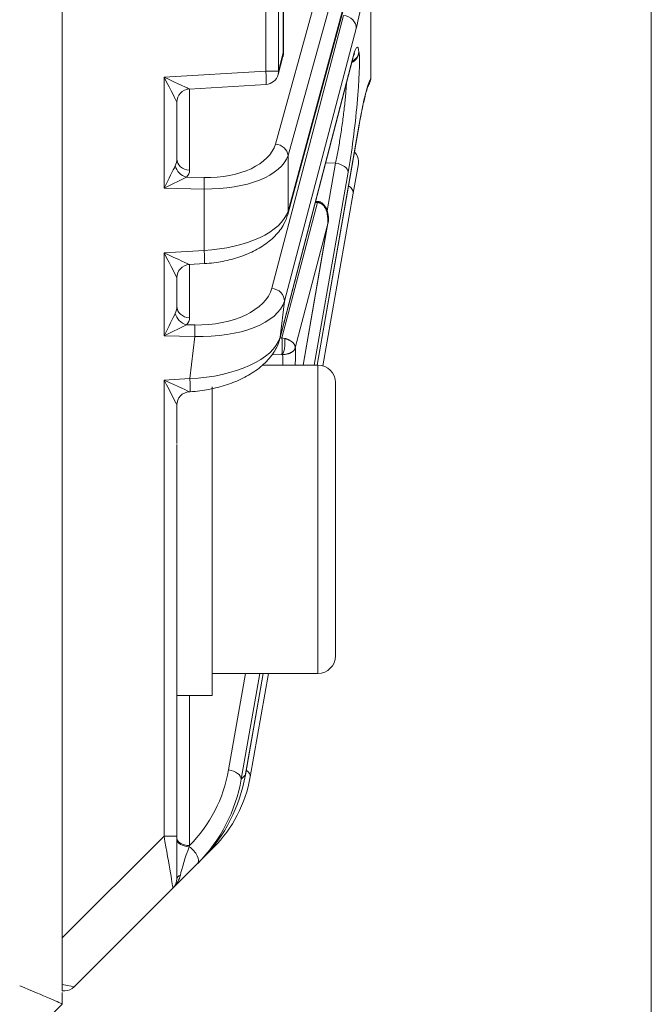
# Model space of a CAD drawing. Header units: millimetres. Extents: x 4 to 836, y 5 to 589.
# Tile 16 of 96: x 249 to 264, y 338 to 360. Entities that reach past the tile are written whole.
import ezdxf

# ---------------------------------------------------------------- set-up
doc = ezdxf.new("R2010")
doc.units = ezdxf.units.MM
doc.layers.add('1', color=7, linetype='Continuous', true_color=0xffffff)

msp = doc.modelspace()

# ---------------------------------------------------------------- linework, layer by layer
at = {"layer": '1', "color": 251, "linetype": 'Continuous', "lineweight": 18}
msp.add_line((263.584, 414.083), (263.584, 292.379), dxfattribs=at)
at = {"layer": '1', "color": 27, "linetype": 'Continuous', "lineweight": 18}
for p, q in [((250.218, 404.671), (250.218, 339.182)), ((255.238, 359.264), (255.238, 390.105)), ((257.218, 361.763), (257.218, 358.699)), ((255.335, 355.597), (256.836, 361.131)), ((255.238, 360.019), (255.242, 360.02)), ((255.116, 358.773), (255.227, 359.185)), ((255.155, 352.775), (256.803, 359.112)), ((253.1, 358.447), (254.844, 358.552)), ((252.818, 358.148), (252.818, 356.865)), ((256.003, 352.184), (256.955, 357.629)), ((256.938, 356.748), (256.82, 356.083)), ((256.82, 356.083), (256.13, 352.168)), ((256.04, 355.895), (255.967, 355.897)), ((255.684, 352.184), (256.239, 355.356)), ((253.1, 354.463), (253.444, 354.484)), ((252.818, 354.164), (252.818, 353.516)), ((253.1, 351.576), (253.122, 351.578)), ((252.818, 351.277), (252.818, 350.406)), ((252.818, 346.962), (252.818, 341.492)), ((254.372, 342.865), (254.777, 345.184)), ((254.899, 345.184), (254.485, 342.836)), ((252.818, 341.492), (252.818, 340.527)), ((253.652, 341.236), (253.394, 340.978)), ((253.291, 340.876), (253.394, 340.978)), ((253.291, 340.876), (252.73, 340.314)), ((252.73, 340.314), (250.488, 338.072)), ((250.218, 338.123), (250.218, 339.182)), ((250.276, 337.984), (250.218, 337.984))]:
    msp.add_line(p, q, dxfattribs=at)
at = {"layer": '1', "color": 27, "linetype": 'Continuous', "lineweight": 13}
for p, q in [((254.837, 358.852), (254.837, 390.516)), ((255.122, 390.516), (255.122, 358.852)), ((255.234, 359.264), (255.234, 390.105)), ((255.056, 357.199), (256.421, 362.122)), ((256.707, 361.862), (255.342, 356.939)), ((255.342, 355.676), (256.843, 361.21)), ((254.971, 353.925), (256.6, 360.117)), ((256.887, 359.822), (255.258, 353.63)), ((256.951, 359.287), (256.954, 359.267)), ((255.122, 358.852), (255.234, 359.264)), ((255.162, 352.816), (256.809, 359.152)), ((255.238, 359.264), (255.234, 359.264)), ((252.528, 358.712), (254.837, 358.852)), ((254.837, 358.852), (255.122, 358.852)), ((252.528, 356.196), (252.528, 358.712)), ((253.107, 358.447), (253.107, 356.605)), ((256.001, 352.184), (256.957, 357.646)), ((255.342, 356.939), (255.342, 355.676)), ((256.194, 356.77), (256.42, 356.765)), ((256.229, 355.682), (256.42, 356.765)), ((253.037, 356.445), (253.436, 356.437)), ((256.706, 356.559), (255.935, 352.184)), ((253.436, 356.177), (252.528, 356.196)), ((253.436, 354.783), (253.436, 356.177)), ((255.202, 352.798), (256.011, 355.87)), ((256.011, 355.87), (255.96, 355.872)), ((256.233, 355.332), (255.507, 352.573)), ((255.682, 352.184), (256.233, 355.332)), ((252.528, 354.728), (253.436, 354.783)), ((252.528, 352.847), (252.528, 354.728)), ((253.107, 354.464), (253.107, 353.256)), ((255.258, 353.63), (255.162, 352.816)), ((253.037, 353.096), (253.227, 353.093)), ((253.227, 352.833), (252.528, 352.847)), ((253.114, 351.877), (253.227, 352.833)), ((255.202, 352.798), (255.161, 352.799)), ((254.971, 352.416), (255.202, 352.423)), ((252.528, 351.842), (253.114, 351.877)), ((252.528, 341.492), (252.528, 351.842)), ((253.992, 342.995), (254.378, 345.184)), ((254.701, 345.184), (254.279, 342.788)), ((254.373, 342.882), (254.776, 345.184)), ((253.107, 344.684), (253.107, 341.278)), ((254.279, 342.788), (254.373, 342.882)), ((250.218, 339.182), (252.528, 341.492)), ((252.818, 341.492), (252.528, 341.492))]:
    msp.add_line(p, q, dxfattribs=at)
at = {"layer": '1', "color": 9, "linetype": 'Continuous', "lineweight": 18}
for p, q in [((256.018, 352.184), (254.764, 352.184)), ((253.618, 344.684), (253.618, 351.69)), ((256.418, 345.821), (256.418, 351.784)), ((252.818, 346.962), (252.818, 350.381)), ((256.418, 345.584), (256.418, 345.821)), ((253.618, 345.184), (256.018, 345.184)), ((252.818, 344.684), (253.618, 344.684))]:
    msp.add_line(p, q, dxfattribs=at)
at = {"layer": '1', "color": 9, "linetype": 'Continuous', "lineweight": 13}
for p, q in [((256.018, 352.184), (256.018, 345.451)), ((256.018, 345.451), (256.018, 345.184))]:
    msp.add_line(p, q, dxfattribs=at)
at = {"layer": '1', "color": 252, "linetype": 'Continuous', "lineweight": 18}
for p, q in [((250.218, 337.943), (250.218, 337.684)), ((250.218, 337.684), (234.439, 321.905)), ((250.218, 337.684), (250.218, 337.684))]:
    msp.add_line(p, q, dxfattribs=at)
at = {"layer": '1', "color": 27, "linetype": 'Continuous', "lineweight": 18}
for centre, start, end in [((254.938, 359.264), 344.8195, 0), ((254.826, 358.852), 273.4613, 344.8195), ((256.642, 356.8), 350, 46.5353), ((252.518, 340.527), 315, 0), ((250.276, 338.284), 270, 315)]:
    msp.add_arc(centre, 0.3, start, end, dxfattribs=at)
at = {"layer": '1', "color": 9, "linetype": 'Continuous', "lineweight": 18}
for centre, start, end in [((256.018, 351.784), 0, 90), ((256.018, 345.584), 270, 0)]:
    msp.add_arc(centre, 0.4, start, end, dxfattribs=at)
at = {"layer": '1', "color": 27, "linetype": 'Continuous', "lineweight": 13}
for centre, major_axis, ratio, start_param, end_param in [((257.034, 361.938), (-0.288, -2.437), 0.082126, 0.528745, 1.512077), ((256.59, 359.857), (-0.29, 0.076), 0.860994, 3.304351, 4.89994), ((256.654, 359.322), (-0.298, -0.033), 0.938275, 1.948623, 2.901006), ((256.703, 357.61), (-0.211, -1.785), 0.082126, 2.800054, 3.679471), ((254.938, 359.264), (-0.29, 0.079), 0.85566, 3.141577, 3.448662), ((256.706, 357.59), (-0.211, -1.785), 0.082126, 0.964615, 2.800054), ((256.657, 359.301), (-0.298, -0.033), 0.938275, 1.916775, 2.901006), ((254.826, 358.852), (0.018, -0.299), 0.034836, 0.00003, 1.568689), ((254.826, 358.852), (-0.29, 0.079), 0.85566, 3.141577, 3.448662), ((252.518, 358.712), (-0.582, 0.265), 0.006798, 3.161599, 4.697489), ((252.518, 358.712), (-0.3, 0.565), 0.014461, 3.168821, 4.704711), ((256.961, 356.259), (-0.288, -2.434), 0.082126, 3.287524, 4.116256), ((253.377, 357.42), (-1.699, 0.103), 0.575947, 1.640483, 3.019293), ((255.045, 356.939), (0.289, -0.08), 0.860317, 0.311912, 1.76983), ((252.518, 356.889), (-0.077, 0.341), 0.850292, 3.964015, 4.453411), ((253.118, 356.865), (-0.3, 0), 0.866025, 0, 1.53589), ((253.366, 357.161), (-2, 0.09), 0.48999, 1.62781, 3.00662), ((252.518, 356.196), (-0.3, -0.588), 0.014131, 1.578003, 2.624497), ((253.048, 356.705), (-0.217, 0.208), 0.792386, 0.879811, 2.181671), ((252.507, 356.629), (-0.6, 0.036), 0.575947, 2.686977, 3.176372), ((256.409, 356.593), (-0.295, 0.052), 0.571797, 3.242222, 4.77757), ((252.518, 356.196), (-0.594, -0.288), 0.006927, 1.585071, 2.631566), ((253.426, 356.177), (0.006, 0.3), 0.034892, 4.713092, 5.759587), ((256.525, 356.135), (0.295, -0.052), 0.571794, 0, 0.982733), ((253.366, 355.762), (-2, -0.09), 0.48999, 1.583595, 2.962406), ((252.518, 354.728), (-0.582, 0.265), 0.006798, 3.161599, 4.697489), ((252.518, 354.728), (-0.3, 0.565), 0.014461, 3.168821, 4.704711), ((253.426, 354.783), (-0.018, 0.299), 0.034836, 3.141623, 4.710282), ((253.283, 354.073), (-1.708, 0.003), 0.574828, 1.539018, 2.992636), ((254.961, 353.665), (-0.29, 0.076), 0.860994, 3.304351, 4.89994), ((252.518, 353.54), (-0.077, 0.341), 0.850292, 3.964015, 4.453411), ((253.118, 353.516), (-0.3, 0), 0.866025, 0, 1.53589), ((253.272, 353.814), (-2.005, 0.062), 0.489581, 1.563175, 3.016794), ((252.518, 352.847), (-0.3, -0.588), 0.014131, 1.578003, 2.624497), ((253.048, 353.356), (-0.217, 0.208), 0.792386, 0.879811, 2.181671), ((252.507, 353.281), (-0.6, 0.036), 0.575947, 2.686977, 3.176372), ((252.518, 352.847), (-0.594, -0.288), 0.006927, 1.585071, 2.631566), ((253.216, 352.833), (0.006, 0.3), 0.034892, 4.713092, 5.759587), ((253.16, 352.863), (-2.02, -0.12), 0.485364, 1.519152, 2.97277), ((254.845, 348.668), (-0.545, -4.61), 0.082126, 2.447796, 2.59085), ((252.518, 351.842), (-0.582, 0.265), 0.006798, 3.161599, 4.697489), ((252.518, 351.842), (-0.3, 0.565), 0.014461, 3.168821, 4.704711), ((253.104, 351.877), (0.018, -0.299), 0.034836, 0.00003, 1.568689), ((251.308, 343.296), (-1.337, -2.643), 0.901585, 1.230352, 1.894666), ((253.982, 342.823), (-0.295, 0.052), 0.571797, 3.242222, 4.77757), ((254.189, 342.888), (0.295, -0.052), 0.571794, 0, 0.912461), ((252.518, 341.516), (-0.212, 1.202), 0.00497, 3.145072, 4.691188), ((253.118, 341.45), (-0.3, 0), 0.573576, 0, 1.53589), ((253.118, 341.42), (-0.3, 0), 0.553924, 0, 1.506347), ((253.118, 341.127), (-0.227, -0.644), 0.089868, 4.54522, 5.683208), ((253.079, 341.088), (-0.212, 0.212), 0.465018, 3.141593, 5.064978), ((253.439, 341.448), (0.212, -0.212), 0.465018, 0, 0.418646), ((252.518, 340.527), (-0.326, -0.326), 0.651474, 1.570796, 2.356194), ((253.118, 340.527), (0.3, 0), 0.392931, 2.392797, 3.141593), ((249.286, 338.284), (-1.202, 0.212), 0.00497, 3.138113, 3.825534)]:
    msp.add_ellipse(centre, major_axis=major_axis, ratio=ratio, start_param=start_param, end_param=end_param, dxfattribs=at)
at = {"layer": '1', "color": 27, "linetype": 'Continuous', "lineweight": 18}
for centre, major_axis, ratio, start_param, end_param in [((256.513, 359.187), (0.29, -0.076), 0.856406, 6.283175, 6.443498), ((253.118, 358.148), (0.3, 0), 0.999461, 1.632317, 3.141593), ((256.66, 357.68), (0.296, -0.052), 0.563651, 6.283165, 6.383127), ((255.045, 355.676), (0.29, -0.079), 0.85566, 6.283169, 6.590254), ((253.118, 354.164), (0.3, 0), 0.999461, 1.632317, 3.141593), ((254.865, 352.851), (0.29, -0.076), 0.856406, 6.283175, 6.443498), ((253.118, 351.277), (0.3, 0), 0.999461, 1.632317, 3.141593), ((251.297, 343.124), (-1.459, -2.915), 0.911203, 1.220494, 1.893387), ((251.415, 343.242), (-1.289, -2.978), 0.912149, 1.161487, 1.83438), ((251.53, 343.357), (0, -3), 1, 0.785398, 1.396263), ((254.076, 342.917), (0.296, -0.052), 0.563651, 6.283165, 6.383127)]:
    msp.add_ellipse(centre, major_axis=major_axis, ratio=ratio, start_param=start_param, end_param=end_param, dxfattribs=at)
at = {"layer": '1', "color": 252, "linetype": 'Continuous', "lineweight": 18}
msp.add_ellipse((249.218, 338.098), major_axis=(-1, 0.414), ratio=0.012344, start_param=3.146706, end_param=4.682596, dxfattribs=at)
at = {"layer": '1', "color": 27, "linetype": 'Continuous', "lineweight": 18}
for points, knots in [([(256.803, 359.112), (256.812, 359.145), (256.829, 359.207), (256.845, 359.25), (256.848, 359.256), (256.848, 359.256)], [0, 0, 0, 0, 0.391034, 0.873263, 1, 1, 1, 1]), ([(257.162, 358.529), (257.171, 358.542), (257.179, 358.555), (257.191, 358.578), (257.194, 358.586), (257.201, 358.602), (257.204, 358.611), (257.211, 358.636), (257.214, 358.653), (257.216, 358.671)], [0, 0, 0, 0, 0.310909, 0.310909, 0.483182, 0.483182, 0.655455, 0.655455, 1, 1, 1, 1]), ([(257.162, 358.529), (257.171, 358.542), (257.179, 358.555), (257.191, 358.578), (257.194, 358.586), (257.201, 358.602), (257.204, 358.611), (257.211, 358.636), (257.214, 358.653), (257.216, 358.671)], [0, 0, 0, 0, 0.310909, 0.310909, 0.483182, 0.483182, 0.655455, 0.655455, 1, 1, 1, 1]), ([(257.216, 358.671), (257.217, 358.674), (257.217, 358.677), (257.217, 358.682), (257.218, 358.685), (257.218, 358.692), (257.218, 358.696), (257.218, 358.699)], [0, 0, 0, 0, 0.25, 0.25, 0.5, 0.5, 1, 1, 1, 1]), ([(257.058, 358.152), (257.08, 358.245), (257.114, 358.386), (257.153, 358.507), (257.17, 358.54), (257.169, 358.54), (257.169, 358.54)], [0, 0, 0, 0, 0.409134, 0.747861, 0.983219, 1, 1, 1, 1]), ([(256.955, 357.629), (256.967, 357.697), (257.001, 357.882), (257.037, 358.068), (257.058, 358.15), (257.058, 358.152)], [0, 0, 0, 0, 0.340056, 0.982607, 1, 1, 1, 1]), ([(256.955, 357.629), (256.967, 357.697), (257.001, 357.882), (257.037, 358.066), (257.057, 358.148), (257.057, 358.149)], [0, 0, 0, 0, 0.343668, 0.993046, 1, 1, 1, 1]), ([(256.011, 355.87), (256.011, 355.872), (256.012, 355.874), (256.013, 355.877), (256.014, 355.88), (256.015, 355.882), (256.016, 355.885), (256.017, 355.887), (256.018, 355.888), (256.019, 355.89), (256.019, 355.891), (256.02, 355.892), (256.021, 355.893), (256.022, 355.894), (256.023, 355.895), (256.023, 355.895), (256.024, 355.895), (256.024, 355.895), (256.025, 355.895)], [0, 0, 0, 0, 0.072018, 0.142763, 0.212236, 0.280437, 0.347368, 0.41303, 0.477424, 0.540551, 0.602412, 0.663009, 0.722342, 0.780412, 0.837221, 0.89277, 0.947059, 1, 1, 1, 1]), ([(256.241, 355.378), (256.256, 355.429), (256.265, 355.53), (256.24, 355.691), (256.175, 355.798), (256.12, 355.854), (256.083, 355.88), (256.063, 355.888), (256.054, 355.89)], [0, 0, 0, 0, 0.322069, 0.604049, 0.802148, 0.907815, 0.957114, 1, 1, 1, 1]), ([(253.444, 354.484), (253.516, 354.488), (253.725, 354.508), (254.066, 354.574), (254.442, 354.703), (254.778, 354.88), (255.059, 355.106), (255.245, 355.351), (255.314, 355.524), (255.335, 355.597)], [0, 0, 0, 0, 0.077114, 0.224753, 0.377064, 0.5365, 0.704335, 0.879051, 1, 1, 1, 1]), ([(256.233, 355.332), (256.235, 355.343), (256.238, 355.363), (256.241, 355.393), (256.243, 355.417), (256.243, 355.43), (256.244, 355.434)], [0, 0, 0, 0, 0.31926, 0.60926, 0.870001, 1, 1, 1, 1]), ([(256.233, 355.332), (256.235, 355.339), (256.237, 355.346), (256.238, 355.354), (256.238, 355.355), (256.239, 355.356)], [0, 0, 0, 0, 0.875072, 0.875072, 1, 1, 1, 1]), ([(255.202, 352.423), (255.202, 352.424), (255.203, 352.427), (255.203, 352.431), (255.203, 352.435), (255.204, 352.439), (255.204, 352.443), (255.205, 352.448), (255.205, 352.452), (255.205, 352.457), (255.206, 352.462), (255.206, 352.467), (255.206, 352.472), (255.207, 352.477), (255.207, 352.483), (255.207, 352.488), (255.207, 352.494), (255.208, 352.499), (255.208, 352.505), (255.208, 352.51), (255.208, 352.516), (255.208, 352.522), (255.209, 352.528), (255.209, 352.534), (255.209, 352.54), (255.209, 352.546), (255.209, 352.551), (255.209, 352.557), (255.209, 352.563), (255.209, 352.569), (255.21, 352.575), (255.21, 352.581), (255.21, 352.587), (255.21, 352.593), (255.21, 352.599), (255.21, 352.605), (255.21, 352.613), (255.21, 352.623), (255.21, 352.635), (255.21, 352.647), (255.209, 352.659), (255.209, 352.672), (255.209, 352.684), (255.208, 352.696), (255.208, 352.708), (255.208, 352.72), (255.207, 352.731), (255.207, 352.742), (255.206, 352.753), (255.205, 352.763), (255.205, 352.773), (255.204, 352.782), (255.203, 352.79), (255.203, 352.795), (255.202, 352.798)], [0, 0, 0, 0, 0.01571, 0.031336, 0.046877, 0.062333, 0.077705, 0.092994, 0.108197, 0.123317, 0.138353, 0.153305, 0.168173, 0.182957, 0.197657, 0.212274, 0.226807, 0.241256, 0.255622, 0.269905, 0.284105, 0.298221, 0.312254, 0.326204, 0.340071, 0.353855, 0.367557, 0.381175, 0.394711, 0.408164, 0.421535, 0.434823, 0.448029, 0.461152, 0.474194, 0.487153, 0.50003, 0.526623, 0.553564, 0.580855, 0.608496, 0.636488, 0.664832, 0.693528, 0.722576, 0.751978, 0.781735, 0.811846, 0.842313, 0.873135, 0.904315, 0.935852, 0.967747, 1, 1, 1, 1]), ([(253.122, 351.578), (253.195, 351.582), (253.408, 351.602), (253.758, 351.669), (254.147, 351.797), (254.502, 351.974), (254.805, 352.199), (255.027, 352.457), (255.123, 352.66), (255.152, 352.765), (255.155, 352.775)], [0, 0, 0, 0, 0.072479, 0.21221, 0.357628, 0.510672, 0.671707, 0.839055, 0.983324, 1, 1, 1, 1]), ([(250.218, 337.984), (250.218, 337.984), (250.218, 337.985), (250.218, 337.993), (250.218, 338), (250.218, 338.013), (250.218, 338.015), (250.218, 338.022), (250.218, 338.025), (250.218, 338.036), (250.218, 338.044), (250.218, 338.062), (250.218, 338.073), (250.218, 338.096), (250.218, 338.109), (250.218, 338.123)], [0, 0, 0, 0, 0.25, 0.25, 0.5, 0.5, 0.5625, 0.5625, 0.625, 0.625, 0.75, 0.75, 0.875, 0.875, 1, 1, 1, 1])]:
    msp.add_open_spline(points, degree=3, knots=knots, dxfattribs=at)
at = {"layer": '1', "color": 27, "linetype": 'Continuous', "lineweight": 13}
for points, knots in [([(256.42, 356.765), (256.429, 356.812), (256.449, 356.907), (256.478, 357.059), (256.496, 357.166), (256.515, 357.276), (256.524, 357.331), (256.541, 357.442), (256.55, 357.498), (256.566, 357.611), (256.574, 357.667), (256.589, 357.781), (256.597, 357.838), (256.61, 357.949), (256.617, 358.004), (256.629, 358.113), (256.634, 358.166), (256.644, 358.271), (256.654, 358.373), (256.661, 358.468), (256.665, 358.536), (256.667, 358.559), (256.668, 358.586), (256.668, 358.591), (256.669, 358.596)], [0, 0, 0, 0, 0.08611, 0.172221, 0.258331, 0.258331, 0.344442, 0.344442, 0.430552, 0.430552, 0.516662, 0.516662, 0.602773, 0.602773, 0.688883, 0.688883, 0.774994, 0.774994, 0.861104, 0.947214, 0.947214, 0.99027, 0.99027, 1, 1, 1, 1]), ([(256.054, 355.89), (256.051, 355.892), (256.046, 355.891), (256.039, 355.884), (256.034, 355.878), (256.031, 355.873), (256.028, 355.869)], [0, 0, 0, 0, 0.431536, 0.715768, 0.715768, 1, 1, 1, 1]), ([(256.244, 355.434), (256.244, 355.438), (256.244, 355.448), (256.244, 355.465), (256.244, 355.505), (256.24, 355.562), (256.229, 355.627), (256.214, 355.677), (256.199, 355.715), (256.183, 355.749), (256.168, 355.772), (256.158, 355.785), (256.154, 355.791), (256.149, 355.797), (256.144, 355.803), (256.138, 355.809), (256.133, 355.814), (256.128, 355.819), (256.123, 355.824), (256.117, 355.828), (256.112, 355.833), (256.106, 355.837), (256.1, 355.841), (256.095, 355.844), (256.089, 355.848), (256.083, 355.851), (256.077, 355.854), (256.071, 355.856), (256.065, 355.859), (256.059, 355.861), (256.053, 355.863), (256.047, 355.865), (256.041, 355.866), (256.034, 355.868), (256.03, 355.868), (256.028, 355.869)], [0, 0, 0, 0, 0.020549, 0.061498, 0.096523, 0.259742, 0.39785, 0.484547, 0.563817, 0.635864, 0.700961, 0.715897, 0.730555, 0.744943, 0.759066, 0.772931, 0.786547, 0.79992, 0.81306, 0.825973, 0.838671, 0.851162, 0.863457, 0.875565, 0.887499, 0.89927, 0.910889, 0.92237, 0.933726, 0.944969, 0.956114, 0.967175, 0.978166, 0.989103, 1, 1, 1, 1]), ([(255.219, 352.423), (255.23, 352.441), (255.239, 352.467), (255.256, 352.53), (255.263, 352.566), (255.271, 352.638), (255.273, 352.675), (255.271, 352.74), (255.268, 352.768), (255.262, 352.788)], [0, 0, 0, 0, 0.25, 0.25, 0.5, 0.5, 0.75, 0.75, 1, 1, 1, 1]), ([(255.219, 352.423), (255.233, 352.423), (255.246, 352.423), (255.27, 352.425), (255.281, 352.427), (255.303, 352.43), (255.314, 352.432), (255.329, 352.436), (255.334, 352.437), (255.344, 352.44), (255.349, 352.442), (255.362, 352.446), (255.369, 352.448), (255.384, 352.454), (255.391, 352.457), (255.405, 352.464), (255.411, 352.467), (255.424, 352.475), (255.43, 352.478), (255.441, 352.485), (255.445, 352.489), (255.454, 352.496), (255.459, 352.5), (255.467, 352.507), (255.47, 352.511), (255.478, 352.518), (255.481, 352.522), (255.487, 352.53), (255.489, 352.534), (255.494, 352.542), (255.496, 352.545), (255.5, 352.553), (255.502, 352.557), (255.505, 352.565), (255.506, 352.569), (255.507, 352.573)], [0, 0, 0, 0, 0.080789, 0.080789, 0.161578, 0.161578, 0.242367, 0.242367, 0.282762, 0.282762, 0.323157, 0.323157, 0.385632, 0.385632, 0.448107, 0.448107, 0.510582, 0.510582, 0.573057, 0.573057, 0.627808, 0.627808, 0.682558, 0.682558, 0.737309, 0.737309, 0.792059, 0.792059, 0.844045, 0.844045, 0.89603, 0.89603, 0.948015, 0.948015, 1, 1, 1, 1]), ([(255.262, 352.788), (255.265, 352.788), (255.27, 352.786), (255.278, 352.784), (255.287, 352.782), (255.295, 352.779), (255.303, 352.777), (255.311, 352.774), (255.319, 352.771), (255.327, 352.768), (255.335, 352.765), (255.343, 352.761), (255.351, 352.758), (255.358, 352.754), (255.366, 352.75), (255.374, 352.746), (255.381, 352.742), (255.388, 352.738), (255.396, 352.733), (255.403, 352.729), (255.41, 352.724), (255.416, 352.719), (255.423, 352.714), (255.429, 352.709), (255.436, 352.704), (255.445, 352.696), (255.456, 352.685), (255.469, 352.67), (255.481, 352.654), (255.488, 352.641), (255.493, 352.632), (255.496, 352.626), (255.498, 352.619), (255.501, 352.612), (255.503, 352.603), (255.505, 352.594), (255.507, 352.584), (255.507, 352.577), (255.507, 352.573)], [0, 0, 0, 0, 0.019022, 0.038178, 0.057471, 0.076904, 0.096482, 0.116208, 0.136084, 0.156116, 0.176305, 0.196655, 0.217169, 0.23785, 0.2587, 0.279724, 0.300923, 0.322301, 0.34386, 0.365602, 0.387531, 0.409648, 0.431957, 0.454458, 0.477156, 0.500051, 0.556365, 0.616825, 0.681452, 0.750266, 0.769412, 0.792006, 0.818049, 0.847542, 0.880483, 0.916873, 0.956712, 1, 1, 1, 1]), ([(255.219, 352.423), (255.218, 352.423), (255.215, 352.423), (255.211, 352.423), (255.207, 352.423), (255.204, 352.423), (255.202, 352.423)], [0, 0, 0, 0, 0.243864, 0.491348, 0.743168, 1, 1, 1, 1])]:
    msp.add_open_spline(points, degree=3, knots=knots, dxfattribs=at)
for points in [[(256.028, 355.869), (256.022, 355.869), (256.016, 355.87), (256.011, 355.87)], [(255.202, 352.798), (255.222, 352.796), (255.243, 352.793), (255.262, 352.788)], [(255.222, 352.198), (255.222, 352.278), (255.221, 352.353), (255.219, 352.423)], [(253.107, 341.278), (253.105, 341.27), (253.102, 341.262), (253.099, 341.254)]]:
    msp.add_open_spline(points, degree=3, dxfattribs=at)

doc.saveas('drawing.dxf')
